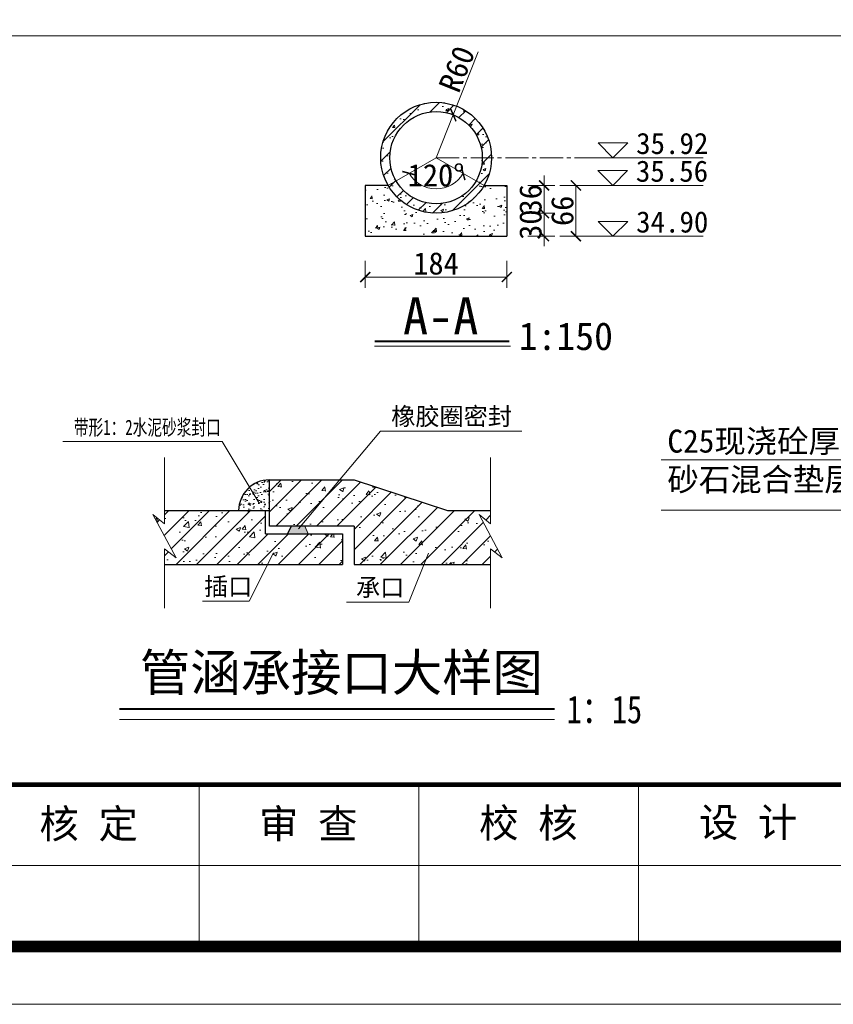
# Model space of a CAD drawing. Extents: x -27255 to 1448651, y 31034 to 8081248.
# Tile 129 of 198: x 583412 to 583518, y 3862053 to 3862181. Entities that reach past the tile are written whole.
import ezdxf
from ezdxf.enums import TextEntityAlignment as Align

# ---------------------------------------------------------------- set-up
doc = ezdxf.new("R2010")
doc.units = 0
doc.header["$PDMODE"] = 32
doc.header["$PDSIZE"] = 0.2
doc.linetypes.add('CENTER2', pattern=[1.125, 0.75, -0.125, 0.125, -0.125])
doc.layers.get('0').update_dxf_attribs({"linetype": 'CONTINUOUS'})
doc.layers.get('Defpoints').update_dxf_attribs({"linetype": 'CONTINUOUS'})
for name, color, linetype, lineweight in [('0.09标注线', 3, 'CONTINUOUS', 9), ('0.13填充', 8, 'CONTINUOUS', 9), ('0.13文字', 3, 'CONTINUOUS', 13), ('0.30粗线', 7, 'CONTINUOUS', 30), ('图框', 7, 'CONTINUOUS', 20), ('填充', 116, 'CONTINUOUS', 15), ('文字', 7, 'CONTINUOUS', 15), ('细实线', 3, 'CONTINUOUS', 20)]:
    doc.layers.add(name, color=color, linetype=linetype, lineweight=lineweight)
doc.styles.add('-仿宋_GB2312', font='FangSong_GB2312.ttf')
doc.styles.get("Standard").update_dxf_attribs({"font": 'rs.shx', "bigfont": 'hztxt.shx'})
doc.styles.add('宋体', font='FangSong_GB2312.ttf')
doc.dimstyles.get("Standard").update_dxf_attribs({"dimtxt": 0.18, "dimasz": 0.18, "dimexe": 0.18, "dimexo": 0.0625, "dimgap": 0.09, "dimtad": 0, "dimtih": 1, "dimtoh": 1, "dimdec": 4, "dimzin": 0, "dimdsep": 46, "dimtxsty": 'Standard', "dimcen": 0.09, "dimadec": 0, "dimazin": 0, "dimtfac": 1, "dimtdec": 4, "dimtofl": 0, "dimtmove": 0, "dimatfit": 3, "dimfxl": 1, "dimtolj": 1, "dimtzin": 0, "dimarcsym": 0})
pattern_1 = [(45, (532090.3211, 3859449.757), (-1.325825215, 1.325825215), [])]
pattern_2 = [(50, (532090.321, 3859449.757), (5.73808146, -0.5020171), [0.6, -6.6]), (355, (532090.321, 3859449.757), (-1.1100107, 6.0175371), [0.48, -5.28]), (100.4514, (532090.7993, 3859449.715), (4.62807505, 5.51551634), [0.5099215, -5.6091369]), (46.1842, (532090.321, 3859451.357), (8.5379284, -1.3241521), [0.9, -9.9]), (96.6356, (532091.033, 3859451.247), (7.4773016, 7.792943), [0.7648823, -8.413704]), (351.1842, (532090.321, 3859451.357), (7.4772956, 7.7929488), [0.72, -7.92]), (21, (532091.121, 3859450.957), (4.7752564, -3.22095113), [0.6, -6.6]), (326, (532091.121, 3859450.957), (1.94652266, 5.80120036), [0.48, -5.28]), (71.4514, (532091.519, 3859450.6886), (6.721781, 2.580244), [0.5099215, -5.6091369]), (37.5, (532090.3211, 3859449.757), (0.09727884, 2.66315083), [0, -5.216, 0, -5.36, 0, -5.3]), (7.5, (532090.321, 3859449.757), (2.1045563, 3.1552937), [0, -3.056, 0, -5.096, 0, -2.02]), (327.5, (532088.5371, 3859449.757), (4.27057949, -0.18043897), [0, -2, 0, -6.24, 0, -8.28]), (317.5, (532087.737, 3859449.757), (4.66548935, 0.80083986), [0, -2.6, 0, -4.144, 0, -5.88])]

# ---------------------------------------------------------------- blocks, each defined once
blk = doc.blocks.new('d4trtg')
for p, q in [((656590.24, 3899795.46), (656590.24, 3899655.36)), ((656780.37, 3899795.46), (656780.37, 3899655.36)), ((656970.5, 3899795.46), (656970.5, 3899655.36))]:
    blk.add_line(p, q)
at = {"lineweight": 0}
for p, q in [((658021.21, 3899725.41), (655949.81, 3899725.41)), ((658071.24, 3899605.33), (653868.4, 3899605.33))]:
    blk.add_line(p, q, dxfattribs=at)
at = {"lineweight": 0, "const_width": 10.01}
blk.add_lwpolyline([(654118.57, 3902527.3), (658021.21, 3902527.3), (658021.21, 3899655.36), (654118.57, 3899655.36)], close=True, dxfattribs=at)
at = {"lineweight": 0, "const_width": 4}
blk.add_lwpolyline([(658021.21, 3899795.46), (654118.57, 3899795.46)], dxfattribs=at)
at = {"char_height": 25.017, "attachment_point": 5, "style": '宋体'}
for s, insert in [('核 定', (656494.55, 3899760.15)), ('审 查', (656684.61, 3899760.17)), ('校 核', (656875.08, 3899760.87)), ('设 计', (657065.28, 3899761.37))]:
    blk.add_mtext(s, dxfattribs=dict(at, insert=insert))
blk = doc.blocks.new('_ARCHTICK')
at = {"color": 0, "linetype": 'ByBlock', "const_width": 0.15}
blk.add_lwpolyline([(-0.5, -0.5), (0.5, 0.5)], dxfattribs=at)
blk = doc.blocks.new('*D3595')
at = {"layer": '0.13文字', "color": 0, "lineweight": 9}
for p, q in [((583091.38, 3862181.12), (583091.38, 3862177.62)), ((583622.38, 3862181.12), (583622.38, 3862177.62)), ((583091.38, 3862179.02), (583622.38, 3862179.02))]:
    blk.add_line(p, q, dxfattribs=at)
at = {"layer": 'Defpoints', "color": 0, "lineweight": 13}
for p in [(583622.38, 3862253.45), (583091.38, 3862248.44), (583622.38, 3862179.02)]:
    blk.add_point(p, dxfattribs=at)
at = {"layer": '0.13文字', "color": 0, "lineweight": 9, "xscale": 1.3, "yscale": 1.3, "zscale": 1.3, "rotation": 180}
blk.add_blockref('_ARCHTICK', (583091.38, 3862179.02), dxfattribs=at)
at = {"layer": '0.13文字', "color": 0, "lineweight": 9, "xscale": 1.3, "yscale": 1.3, "zscale": 1.3}
blk.add_blockref('_ARCHTICK', (583622.38, 3862179.02), dxfattribs=at)
at = {"layer": '0.13文字', "color": 0, "lineweight": 13, "insert": (583356.88, 3862180.77), "char_height": 2.9, "attachment_point": 5, "style": '-仿宋_GB2312'}
blk.add_mtext('\\A1;5310', dxfattribs=at)
blk = doc.blocks.new('*D4279')
at = {"layer": '0.13文字', "color": 0, "lineweight": 9}
for p, q in [((583457.13, 3862149.79), (583457.13, 3862146.29)), ((583475.53, 3862149.79), (583475.53, 3862146.29)), ((583457.13, 3862147.69), (583475.53, 3862147.69))]:
    blk.add_line(p, q, dxfattribs=at)
at = {"layer": 'Defpoints', "color": 0, "lineweight": 13}
for p in [(583457.13, 3862152.99), (583475.53, 3862152.99), (583475.53, 3862147.69)]:
    blk.add_point(p, dxfattribs=at)
at = {"layer": '0.13文字', "color": 0, "lineweight": 9, "xscale": 1.3, "yscale": 1.3, "zscale": 1.3, "rotation": 180}
blk.add_blockref('_ARCHTICK', (583457.13, 3862147.69), dxfattribs=at)
at = {"layer": '0.13文字', "color": 0, "lineweight": 9, "xscale": 1.3, "yscale": 1.3, "zscale": 1.3}
blk.add_blockref('_ARCHTICK', (583475.53, 3862147.69), dxfattribs=at)
at = {"layer": '0.13文字', "color": 0, "lineweight": 13, "insert": (583466.33, 3862149.44), "char_height": 2.9, "attachment_point": 5, "style": '-仿宋_GB2312'}
blk.add_mtext('\\A1;184', dxfattribs=at)
blk = doc.blocks.new('*D4280')
at = {"layer": '0.13文字', "color": 0, "lineweight": 9}
for p, q in [((583480.36, 3862155.99), (583480.36, 3862157.29)), ((583478.26, 3862155.99), (583481.76, 3862155.99)), ((583480.36, 3862152.99), (583480.36, 3862155.99)), ((583478.26, 3862152.99), (583481.76, 3862152.99)), ((583480.36, 3862152.99), (583480.36, 3862151.69))]:
    blk.add_line(p, q, dxfattribs=at)
at = {"layer": 'Defpoints', "color": 0, "lineweight": 13}
for p in [(583466.33, 3862155.99), (583480.36, 3862155.99), (583475.53, 3862152.99)]:
    blk.add_point(p, dxfattribs=at)
at = {"layer": '0.13文字', "color": 0, "lineweight": 9, "xscale": 1.3, "yscale": 1.3, "zscale": 1.3}
for p, rotation in [((583480.36, 3862155.99), 270), ((583480.36, 3862152.99), 90)]:
    blk.add_blockref('_ARCHTICK', p, dxfattribs=dict(at, rotation=rotation))
at = {"layer": '0.13文字', "color": 0, "lineweight": 13, "insert": (583478.61, 3862154.49), "char_height": 2.9, "attachment_point": 5, "rotation": 90, "style": '-仿宋_GB2312'}
blk.add_mtext('\\A1;30', dxfattribs=at)
blk = doc.blocks.new('*D4281')
at = {"layer": '0.13文字', "color": 0, "lineweight": 9}
for p, q in [((583480.36, 3862159.59), (583480.36, 3862160.89)), ((583478.26, 3862159.59), (583481.76, 3862159.59)), ((583480.36, 3862155.99), (583480.36, 3862159.59)), ((583478.26, 3862155.99), (583481.76, 3862155.99)), ((583480.36, 3862155.99), (583480.36, 3862154.69))]:
    blk.add_line(p, q, dxfattribs=at)
at = {"layer": 'Defpoints', "color": 0, "lineweight": 13}
for p in [(583475.53, 3862159.59), (583480.36, 3862159.59), (583466.33, 3862155.99)]:
    blk.add_point(p, dxfattribs=at)
at = {"layer": '0.13文字', "color": 0, "lineweight": 9, "xscale": 1.3, "yscale": 1.3, "zscale": 1.3}
for p, rotation in [((583480.36, 3862159.59), 270), ((583480.36, 3862155.99), 90)]:
    blk.add_blockref('_ARCHTICK', p, dxfattribs=dict(at, rotation=rotation))
at = {"layer": '0.13文字', "color": 0, "lineweight": 13, "insert": (583478.61, 3862157.79), "char_height": 2.9, "attachment_point": 5, "rotation": 90, "style": '-仿宋_GB2312'}
blk.add_mtext('\\A1;36', dxfattribs=at)
blk = doc.blocks.new('*D4282')
at = {"layer": '0.13文字', "color": 0, "lineweight": 9}
for p, q in [((583482.4, 3862159.59), (583485.9, 3862159.59)), ((583484.5, 3862159.59), (583484.5, 3862152.99)), ((583482.4, 3862152.99), (583485.9, 3862152.99))]:
    blk.add_line(p, q, dxfattribs=at)
at = {"layer": 'Defpoints', "color": 0, "lineweight": 13}
for p in [(583475.53, 3862159.59), (583475.53, 3862152.99), (583484.5, 3862152.99)]:
    blk.add_point(p, dxfattribs=at)
at = {"layer": '0.13文字', "color": 0, "lineweight": 9, "xscale": 1.3, "yscale": 1.3, "zscale": 1.3}
for p, rotation in [((583484.5, 3862159.59), 90), ((583484.5, 3862152.99), 270)]:
    blk.add_blockref('_ARCHTICK', p, dxfattribs=dict(at, rotation=rotation))
at = {"layer": '0.13文字', "color": 0, "lineweight": 13, "insert": (583482.75, 3862156.29), "char_height": 2.9, "attachment_point": 5, "rotation": 90, "style": '-仿宋_GB2312'}
blk.add_mtext('\\A1;66', dxfattribs=at)
blk = doc.blocks.new('*D4283')
at = {"layer": '0.13文字', "color": 0, "lineweight": 9}
blk.add_arc((583466.33, 3862163.19), 4.05, 210, 330, dxfattribs=at)
at = {"layer": 'Defpoints', "color": 0, "lineweight": 13}
for p in [(583466.33, 3862163.19), (583466.33, 3862163.19), (583460.1, 3862159.59), (583472.57, 3862159.59), (583464.95, 3862159.39)]:
    blk.add_point(p, dxfattribs=at)
at = {"layer": '0.13文字', "color": 0, "lineweight": 9, "xscale": 1.3, "yscale": 1.3, "zscale": 1.3}
for p, rotation in [((583462.83, 3862161.17), 119.9999999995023), ((583469.84, 3862161.17), 60.00000000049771)]:
    blk.add_blockref('_ARCHTICK', p, dxfattribs=dict(at, rotation=rotation))
at = {"layer": '0.13文字', "color": 0, "lineweight": 13, "insert": (583466.33, 3862160.89), "char_height": 2.9, "attachment_point": 5, "style": '-仿宋_GB2312'}
blk.add_mtext('\\A1;120°', dxfattribs=at)
blk = doc.blocks.new('*D4284')
at = {"layer": '0.13文字', "color": 0, "lineweight": 9}
for p in [(583471.82, 3862176.95), (583466.33, 3862163.19)]:
    blk.add_line(p, (583468.56, 3862168.76), dxfattribs=at)
at = {"layer": 'Defpoints', "color": 0, "lineweight": 13}
for p in [(583468.56, 3862168.76), (583466.33, 3862163.19)]:
    blk.add_point(p, dxfattribs=at)
at = {"layer": '0.13文字', "color": 0, "lineweight": 9, "xscale": 1.3, "yscale": 1.3, "zscale": 1.3, "rotation": 248.2733542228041}
blk.add_blockref('_ARCHTICK', (583468.56, 3862168.76), dxfattribs=at)
at = {"layer": '0.13文字', "color": 0, "lineweight": 13, "insert": (583469.04, 3862174.71), "char_height": 2.9, "attachment_point": 5, "rotation": 68.2734, "style": '-仿宋_GB2312'}
blk.add_mtext('\\A1;R60', dxfattribs=at)

msp = doc.modelspace()

# ---------------------------------------------------------------- hatches: boundary and pattern name
at = {"lineweight": 13}
msp.add_hatch(color=256, dxfattribs=at).paths.add_polyline_path([(583447.48758, 3862115.33299), (583447.04325, 3862114.33299), (583449.7229, 3862114.33299), (583449.27857, 3862115.33299)])
at = {"layer": '0.13文字', "lineweight": 13}
h = msp.add_hatch(dxfattribs=at)
h.set_pattern_fill('AR-CONC', color=256, scale=0.02, style=0)
h.set_pattern_definition([(50, (583459.1342, 3862155.9905), (3.6437, -0.3188), [0.381, -4.191]), (355, (583459.1342, 3862155.9905), (-0.70486, 3.8211), [0.3048, -3.3528]), (100.45, (583459.438, 3862155.964), (2.93885, 3.50233), [0.3238, -3.5618]), (46.184, (583459.134, 3862157.0065), (5.4216, -0.8408), [0.5715, -6.2865]), (96.636, (583459.586, 3862156.9364), (4.7481, 4.9485), [0.4857, -5.3427]), (351.184, (583459.134, 3862157.0065), (4.7481, 4.9485), [0.4572, -5.0292]), (21, (583459.6422, 3862156.7525), (3.0323, -2.0453), [0.381, -4.191]), (326, (583459.6422, 3862156.7525), (1.23604, 3.68376), [0.3048, -3.3528]), (71.451, (583459.895, 3862156.582), (4.2683, 1.63846), [0.3238, -3.5618]), (37.5, (583459.1342, 3862155.9905), (0.06177, 1.6911), [0, -3.31216, 0, -3.4036, 0, -3.3655]), (7.5, (583459.1342, 3862155.9905), (1.3364, 2.00361), [0, -1.94056, 0, -3.23596, 0, -1.2827]), (327.5, (583458.0014, 3862155.9905), (2.71181, -0.114575), [0, -1.27, 0, -3.9624, 0, -5.2578]), (317.5, (583457.4934, 3862155.9905), (2.96258, 0.50853), [0, -1.651, 0, -2.63144, 0, -3.7338])])
h.paths.add_polyline_path([(583472.33419, 3862163.19051, -0.131652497), (583471.53035, 3862160.19051), (583472.56958, 3862159.59051, 0.131652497), (583473.53419, 3862163.19051, 1), (583459.13419, 3862163.19051, 0.131652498), (583460.09881, 3862159.59051), (583461.13804, 3862160.19051, -0.131652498), (583460.33419, 3862163.19051, -1)])
h.paths.add_polyline_path([(583461.13804, 3862160.19051), (583460.09881, 3862159.59051, 0.57735027), (583472.56958, 3862159.59051), (583471.53035, 3862160.19051, -0.57735027)])
h = msp.add_hatch(dxfattribs=at)
h.set_pattern_fill('ANSI31', color=256, scale=0.5, style=0)
h.set_pattern_definition([(45, (583459.1342, 3862155.9905), (-1.12253, 1.12253), [])])
h.paths.add_polyline_path([(583472.56958, 3862159.59051), (583471.53035, 3862160.19051, -0.57735027), (583461.13804, 3862160.19051), (583460.09881, 3862159.59051, 0.57735027)])
h.paths.add_polyline_path([(583460.09881, 3862159.59051), (583461.13804, 3862160.19051, -0.131652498), (583460.33419, 3862163.19051, -1), (583472.33419, 3862163.19051, -0.131652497), (583471.53035, 3862160.19051), (583472.56958, 3862159.59051, 0.131652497), (583473.53419, 3862163.19051, 1), (583459.13419, 3862163.19051, 0.131652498)])
h = msp.add_hatch(dxfattribs=at)
h.set_pattern_fill('AR-CONC', color=256, scale=0.02, style=0)
h.set_pattern_definition([(50, (594733.3924, 3867806.8492), (3.6436934, -0.3187817), [0.381, -4.191]), (355, (594733.3924, 3867806.8492), (-0.7048565, 3.8211329), [0.3048, -3.3528]), (100.451, (594733.696, 3867806.8227), (2.93885, 3.5023338), [0.3238, -3.5618]), (46.1842, (594733.3924, 3867807.8652), (5.4215808, -0.8408466), [0.5715, -6.2865]), (96.6356, (594733.844, 3867807.795), (4.7480847, 4.9485111), [0.4857, -5.3427]), (351.184, (594733.3924, 3867807.865), (4.748092, 4.9485024), [0.4572, -5.0292]), (21, (594733.9004, 3867807.6112), (3.0322976, -2.0453104), [0.381, -4.191]), (326, (594733.9004, 3867807.6112), (1.2360406, 3.6837593), [0.3048, -3.3528]), (71.4514, (594734.153, 3867807.4408), (4.2683298, 1.6384572), [0.3238, -3.5618]), (37.5, (594733.3924, 3867806.8492), (0.06177207, 1.69110078), [0, -3.31216, 0, -3.4036, 0, -3.3655]), (7.5, (594733.3924, 3867806.8492), (1.33639325, 2.0036115), [0, -1.94056, 0, -3.23596, 0, -1.2827]), (327.5, (594732.2596, 3867806.8492), (2.7118119, -0.11457488), [0, -1.27, 0, -3.9624, 0, -5.2578]), (317.5, (594731.7516, 3867806.8492), (2.96258363, 0.5085298), [0, -1.651, 0, -2.63144, 0, -3.7338])])
h.paths.add_polyline_path([(583460.09881, 3862159.59051), (583457.13419, 3862159.59051), (583457.13419, 3862152.99051), (583475.53419, 3862152.99051), (583475.53419, 3862159.59051), (583472.56958, 3862159.59051, -0.577350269)])
at = {"layer": '填充', "lineweight": 13}
h = msp.add_hatch(dxfattribs=at)
h.set_pattern_fill('AR-SAND', color=256, scale=0.5, style=0)
h.set_pattern_definition([(37.5, (532090.3211, 3859449.757), (-0.031496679, 0.963411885), [0, -0.76, 0, -0.85, 0, -0.8125]), (7.5, (532090.3211, 3859449.757), (0.884888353, 1.411073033), [0, -0.41, 0, -0.685, 0, -0.2625]), (327.5, (532089.7061, 3859449.757), (1.557070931, 0.002829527), [0, -0.25, 0, -0.9, 0, -1.175]), (317.5, (532089.7061, 3859449.757), (1.503063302, 0.438837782), [0, -0.125, 0, -0.59, 0, -0.675])])
h.paths.add_polyline_path([(583444.18023, 3862117.33299), (583444.68023, 3862117.33299), (583444.68023, 3862121.33299, 0.414213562), (583440.68023, 3862117.33299)])
h = msp.add_hatch(dxfattribs=at)
h.set_pattern_fill('ANSI31', color=256, scale=15, style=0)
h.set_pattern_definition(pattern_1)
h.paths.add_polyline_path([(583444.68023, 3862121.33299), (583444.68023, 3862115.33299), (583448.77165, 3862115.33299), (583453.8126, 3862121.33299)])
h.paths.add_polyline_path([(583455.68023, 3862121.33299), (583453.8126, 3862121.33299), (583448.77165, 3862115.33299), (583455.68023, 3862115.33299), (583455.68023, 3862110.33299), (583473.4208, 3862110.33299), (583473.4208, 3862112.39306), (583474.92653, 3862111.18531), (583471.91507, 3862116.823), (583473.4208, 3862115.61526), (583473.4208, 3862117.33299), (583467.80758, 3862117.33299)])
h = msp.add_hatch(dxfattribs=at)
h.set_pattern_fill('AR-CONC', color=256, scale=0.8, style=0)
h.set_pattern_definition(pattern_2)
h.paths.add_polyline_path([(583444.68023, 3862121.33299), (583444.68023, 3862115.33299), (583448.77165, 3862115.33299), (583453.8126, 3862121.33299)])
h.paths.add_polyline_path([(583455.68023, 3862121.33299), (583453.8126, 3862121.33299), (583448.77165, 3862115.33299), (583455.68023, 3862115.33299), (583455.68023, 3862110.33299), (583473.4208, 3862110.33299), (583473.4208, 3862112.39306), (583474.92653, 3862111.18531), (583471.91507, 3862116.823), (583473.4208, 3862115.61526), (583473.4208, 3862117.33299), (583467.80758, 3862117.33299)])
h = msp.add_hatch(dxfattribs=at)
h.set_pattern_fill('ANSI31', color=256, scale=15, style=0)
h.set_pattern_definition(pattern_1)
h.paths.add_polyline_path([(583454.18023, 3862110.33299), (583454.18023, 3862114.33299), (583444.18023, 3862114.33299), (583444.18023, 3862117.33299), (583431.0415, 3862117.33299), (583431.0415, 3862115.61526), (583429.53577, 3862116.823), (583432.54723, 3862111.18531), (583431.0415, 3862112.39306), (583431.0415, 3862110.33299)])
h = msp.add_hatch(dxfattribs=at)
h.set_pattern_fill('AR-CONC', color=256, scale=0.8, style=0)
h.set_pattern_definition(pattern_2)
h.paths.add_polyline_path([(583454.18023, 3862110.33299), (583454.18023, 3862114.33299), (583444.18023, 3862114.33299), (583444.18023, 3862117.33299), (583431.0415, 3862117.33299), (583431.0415, 3862115.61526), (583429.53577, 3862116.823), (583432.54723, 3862111.18531), (583431.0415, 3862112.39306), (583431.0415, 3862110.33299)])

# ---------------------------------------------------------------- linework, layer by layer
msp.add_line((583447.48758, 3862115.33299, 24.8), (583447.04325, 3862114.33299, 24.8))
at = {"lineweight": 13}
msp.add_line((583449.27857, 3862115.33299, 24.8), (583449.7229, 3862114.33299, 24.8), dxfattribs=at)
at = {"layer": '0.09标注线'}
for p, q in [((583487.39297, 3862165.11525), (583489.3177, 3862163.19051)), ((583491.24244, 3862165.11525), (583487.39297, 3862165.11525)), ((583489.3177, 3862163.19051), (583491.24244, 3862165.11525)), ((583501.04699, 3862163.19051), (583485.74893, 3862163.19051)), ((583487.36297, 3862161.51525), (583489.2877, 3862159.59051)), ((583491.21244, 3862161.51525), (583487.36297, 3862161.51525)), ((583489.2877, 3862159.59051), (583491.21244, 3862161.51525)), ((583501.01699, 3862159.59051), (583485.71893, 3862159.59051)), ((583487.39297, 3862154.91525), (583489.3177, 3862152.99051)), ((583491.24244, 3862154.91525), (583487.39297, 3862154.91525)), ((583489.3177, 3862152.99051), (583491.24244, 3862154.91525)), ((583501.04699, 3862152.99051), (583485.74893, 3862152.99051)), ((583495.58179, 3862123.93699, 5.8678), (583535.84509, 3862123.93699, 5.8678)), ((583495.58179, 3862117.407, 5.8678), (583535.84509, 3862117.407, 5.8678))]:
    msp.add_line(p, q, dxfattribs=at)
at = {"layer": '0.13填充', "lineweight": 40, "ltscale": 0.005}
msp.add_line((583458.38586, 3862139.34751), (583475.83445, 3862139.34751), dxfattribs=at)
at = {"layer": '0.13填充', "ltscale": 0.005}
msp.add_line((583458.31882, 3862138.7116), (583475.99567, 3862138.7116), dxfattribs=at)
at = {"layer": '0.13填充', "color": 7, "lineweight": 40, "ltscale": 0.005}
msp.add_line((583425.2105, 3862091.57436, 49.6), (583481.7018, 3862091.57436, 49.6), dxfattribs=at)
at = {"layer": '0.13填充', "color": 7, "ltscale": 0.005}
msp.add_line((583425.2105, 3862090.18699, 49.6), (583481.7018, 3862090.18699, 49.6), dxfattribs=at)
at = {"layer": '0.30粗线'}
for p, q in [((583460.09881, 3862159.59051), (583457.13419, 3862159.59051)), ((583457.13419, 3862159.59051), (583457.13419, 3862152.99051)), ((583472.56958, 3862159.59051), (583475.53419, 3862159.59051)), ((583475.53419, 3862159.59051), (583475.53419, 3862152.99051)), ((583457.13419, 3862152.99051), (583475.53419, 3862152.99051))]:
    msp.add_line(p, q, dxfattribs=at)
at = {"layer": '0.30粗线', "color": 7, "lineweight": 30}
for p, q in [((583444.68023, 3862115.33299, 24.8), (583444.68023, 3862121.33299, 24.8)), ((583444.68023, 3862121.33299, 24.8), (583455.68023, 3862121.33299, 24.8)), ((583455.68023, 3862121.33299, 24.8), (583467.80758, 3862117.33299, 24.8)), ((583431.0415, 3862117.33299, 24.8), (583444.18023, 3862117.33299, 24.8)), ((583444.18023, 3862114.33299, 24.8), (583444.18023, 3862117.33299, 24.8)), ((583444.18023, 3862117.33299, 24.8), (583444.68023, 3862117.33299, 24.8)), ((583467.80758, 3862117.33299, 24.8), (583473.4208, 3862117.33299, 24.8)), ((583455.68023, 3862115.33299, 24.8), (583444.68023, 3862115.33299, 24.8)), ((583455.68023, 3862115.33299, 24.8), (583455.68023, 3862110.33299, 24.8)), ((583444.18023, 3862114.33299, 24.8), (583454.18023, 3862114.33299, 24.8)), ((583454.18023, 3862114.33299, 24.8), (583454.18023, 3862110.33299, 24.8)), ((583431.0415, 3862110.33299, 24.8), (583454.18023, 3862110.33299, 24.8)), ((583455.68023, 3862110.33299, 24.8), (583473.4208, 3862110.33299, 24.8))]:
    msp.add_line(p, q, dxfattribs=at)
at = {"layer": '0.30粗线'}
for radius in [7.2, 6]:
    msp.add_circle((583466.33419, 3862163.19051), radius, dxfattribs=at)
at = {"layer": '0.30粗线', "color": 7, "lineweight": 30}
msp.add_arc((583444.68023, 3862117.33299, 24.8), 4, 90, 180, dxfattribs=at)
at = {"layer": '细实线', "color": 3, "lineweight": 15}
for p, q in [((583466.33419, 3862163.19051), (583460.09881, 3862159.59051)), ((583466.33419, 3862163.19051), (583472.56958, 3862159.59051)), ((583459.1264, 3862127.65776, 24.8), (583448.45509, 3862114.95621, 24.8)), ((583477.48508, 3862127.65776, 24.8), (583459.1264, 3862127.65776, 24.8)), ((583438.52942, 3862126.32447, 24.8), (583417.84997, 3862126.32447, 24.8)), ((583438.52942, 3862126.32447, 24.8), (583443.35333, 3862118.32641, 24.8)), ((583431.0415, 3862124.24339, 24.8), (583431.0415, 3862115.61526, 24.8)), ((583473.4208, 3862124.24339, 24.8), (583473.4208, 3862115.61526, 24.8)), ((583431.0415, 3862115.61526, 24.8), (583429.53577, 3862116.823, 24.8)), ((583432.54723, 3862111.18531, 24.8), (583429.53577, 3862116.823, 24.8)), ((583473.4208, 3862115.61526, 24.8), (583471.91507, 3862116.823, 24.8)), ((583474.92653, 3862111.18531, 24.8), (583471.91507, 3862116.823, 24.8)), ((583431.0415, 3862112.39306, 24.8), (583431.0415, 3862104.68548, 24.8)), ((583432.54723, 3862111.18531, 24.8), (583431.0415, 3862112.39306, 24.8)), ((583473.4208, 3862112.39306, 24.8), (583473.4208, 3862104.68548, 24.8)), ((583474.92653, 3862111.18531, 24.8), (583473.4208, 3862112.39306, 24.8)), ((583442.04225, 3862105.58273, 24.8), (583445.20909, 3862111.85408, 24.8)), ((583462.78275, 3862105.45738, 24.8), (583465.33122, 3862111.79124, 24.8)), ((583442.04225, 3862105.58273, 24.8), (583435.96744, 3862105.58273, 24.8)), ((583462.78275, 3862105.45738, 24.8), (583454.71331, 3862105.45738, 24.8))]:
    msp.add_line(p, q, dxfattribs=at)
at = {"layer": '细实线', "color": 1, "linetype": 'CENTER2', "lineweight": 13, "ltscale": 4}
msp.add_line((583466.33419, 3862163.19051), (583497.82349, 3862163.19051), dxfattribs=at)

# ---------------------------------------------------------------- block references
at = {"layer": '图框', "xscale": 0.1501499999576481, "yscale": 0.1501500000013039, "zscale": 0.15015}
msp.add_blockref('d4trtg', (484848.52942, 3276527.45477), dxfattribs=at)

# ---------------------------------------------------------------- texts
at = {"color": 7, "style": '-仿宋_GB2312', "width": 0.8}
msp.add_text('1：15', height=3.6, dxfattribs=at).set_placement((583488.19761, 3862091.47653, 49.6), align=Align.MIDDLE)
at = {"layer": '0.09标注线', "insert": (583496.38974, 3862127.8628, 12.43744), "char_height": 2.99, "attachment_point": 1, "style": '-仿宋_GB2312'}
msp.add_mtext('C25现浇砼厚12cm\\P砂石混合垫层厚15cm', dxfattribs=at)
at = {"layer": '文字', "color": 7, "attachment_point": 1, "style": '-仿宋_GB2312'}
for s, insert, char_height, width in [('A-A', (583462.03186, 3862145.03153), 4.8, 45.6164618), ('1:150', (583477.07032, 3862141.80504), 3.6, 12.3474569), ('管涵承接口大样图', (583427.84291, 3862098.69571, 49.6), 4.8, 156.0332549)]:
    msp.add_mtext(s, dxfattribs=dict(at, insert=insert, char_height=char_height, width=width))
at = {"layer": '细实线', "color": 3, "lineweight": 15, "style": '-仿宋_GB2312'}
for s, p in [('橡胶圈密封', (583460.50199, 3862128.43626, 24.8)), ('插口', (583436.18034, 3862106.33679, 24.8)), ('承口', (583455.92782, 3862106.21145, 24.8))]:
    msp.add_text(s, height=2.3, dxfattribs=at).set_placement(p)
at = {"layer": '细实线', "color": 3, "lineweight": 15, "style": '-仿宋_GB2312', "width": 0.7}
msp.add_text('带形1：2水泥砂浆封口', height=2, dxfattribs=at).set_placement((583419.26573, 3862127.15414, 24.8))
at = {"layer": '细实线', "color": 3, "lineweight": 15, "char_height": 2.76, "width": 2.76, "attachment_point": 1, "style": '-仿宋_GB2312'}
for s, insert in [('35.92', (583492.32379, 3862166.42922)), ('35.56', (583492.29379, 3862162.82922)), ('34.90', (583492.32379, 3862156.22922))]:
    msp.add_mtext(s, dxfattribs=dict(at, insert=insert))

# ---------------------------------------------------------------- dimensions: what is measured, and where the dimension line sits
at = {"layer": '0.13文字', "lineweight": 13}
for base, p1, p2, picture, middle in [((583622.38432, 3862179.01566), (583091.38432, 3862248.44201), (583622.38432, 3862253.44617), '*D3595', (583356.88432, 3862180.76566)), ((583475.53419, 3862147.69407), (583457.13419, 3862152.99051), (583475.53419, 3862152.99051), '*D4279', (583466.33419, 3862149.44407))]:
    dim = msp.add_linear_dim(base=base, p1=p1, p2=p2, dimstyle='Standard', override={"dimtxt": 2.9, "dimasz": 1.3, "dimexe": 1.4, "dimexo": 1.8, "dimgap": 0.3, "dimtad": 1, "dimtih": 0, "dimtoh": 0, "dimdec": 0, "dimlfac": 10, "dimtxsty": '-仿宋_GB2312', "dimblk": 'ARCHTICK', "dimtdec": 0, "dimtix": 1, "dimtofl": 1, "dimtmove": 2, "dimfxl": 2.1, "dimfxlon": 1, "dimlwd": 9, "dimlwe": 9}, dxfattribs=at)
    dim.commit()
    dim.dimension.update_dxf_attribs({"geometry": picture, "text_midpoint": middle})
dim = msp.add_radius_dim(center=(583466.33419, 3862163.19051), mpoint=(583468.55527, 3862168.76427), dimstyle='Standard', override={"dimtxt": 2.9, "dimasz": 1.3, "dimexe": 1.4, "dimexo": 1.8, "dimgap": 0.3, "dimtad": 1, "dimtih": 0, "dimtoh": 0, "dimdec": 0, "dimlfac": 10, "dimtxsty": '-仿宋_GB2312', "dimblk": 'ARCHTICK', "dimtdec": 0, "dimtix": 1, "dimtofl": 1, "dimtmove": 2, "dimfxl": 2.1, "dimfxlon": 1, "dimlwd": 9, "dimlwe": 9}, dxfattribs=at)
dim.commit()
dim.dimension.update_dxf_attribs({"geometry": '*D4284', "text_midpoint": (583469.04181, 3862174.71268)})
dim = msp.add_angular_dim_2l(base=(583464.94973, 3862159.38672), line1=((583466.33419, 3862163.19051), (583460.09881, 3862159.59051)), line2=((583466.33419, 3862163.19051), (583472.56958, 3862159.59051)), dimstyle='Standard', override={"dimtxt": 2.9, "dimasz": 1.3, "dimexe": 1.4, "dimexo": 1.8, "dimgap": 0.3, "dimtad": 1, "dimtih": 0, "dimtoh": 0, "dimdec": 0, "dimlfac": 10, "dimtxsty": '-仿宋_GB2312', "dimblk": 'ARCHTICK', "dimtdec": 0, "dimtix": 1, "dimtofl": 1, "dimtmove": 2, "dimfxl": 2.1, "dimfxlon": 1, "dimlwd": 9, "dimlwe": 9}, dxfattribs=at)
dim.commit()
dim.dimension.update_dxf_attribs({"geometry": '*D4283', "text_midpoint": (583466.33419, 3862160.8926)})
for base, p1, p2, picture, middle in [((583480.35631, 3862159.59051), (583466.33419, 3862155.99051), (583475.53419, 3862159.59051), '*D4281', (583478.60631, 3862157.79051)), ((583484.49893, 3862152.99051), (583475.53419, 3862159.59051), (583475.53419, 3862152.99051), '*D4282', (583482.74893, 3862156.29051)), ((583480.35631, 3862155.99051), (583475.53419, 3862152.99051), (583466.33419, 3862155.99051), '*D4280', (583478.60631, 3862154.49051))]:
    dim = msp.add_linear_dim(base=base, p1=p1, p2=p2, angle=90, dimstyle='Standard', override={"dimtxt": 2.9, "dimasz": 1.3, "dimexe": 1.4, "dimexo": 1.8, "dimgap": 0.3, "dimtad": 1, "dimtih": 0, "dimtoh": 0, "dimdec": 0, "dimlfac": 10, "dimtxsty": '-仿宋_GB2312', "dimblk": 'ARCHTICK', "dimtdec": 0, "dimtix": 1, "dimtofl": 1, "dimtmove": 2, "dimfxl": 2.1, "dimfxlon": 1, "dimlwd": 9, "dimlwe": 9}, dxfattribs=at)
    dim.commit()
    dim.dimension.update_dxf_attribs({"geometry": picture, "text_midpoint": middle})

doc.saveas('drawing.dxf')
